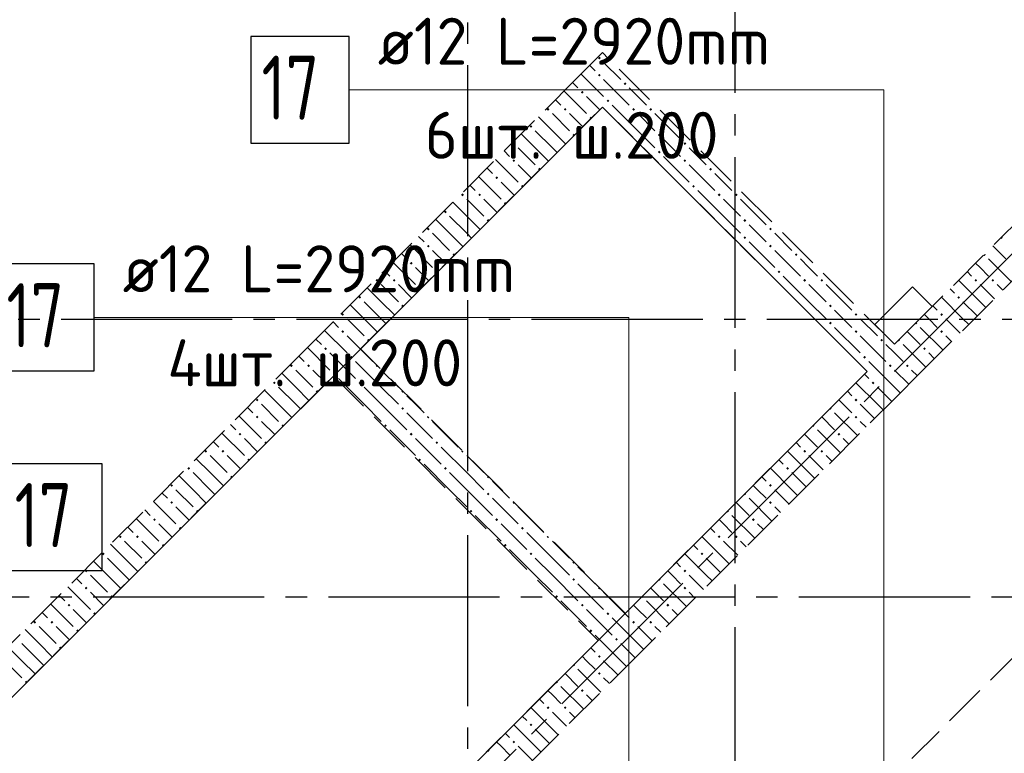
# Model space of a CAD drawing. Header units: millimetres. Extents: x 0 to 43617, y 0 to 59400.
# Tile 16 of 41: x 19730 to 24334, y 23800 to 27233. Entities that reach past the tile are written whole.
import ezdxf

# ---------------------------------------------------------------- set-up
doc = ezdxf.new("R2010")
doc.units = ezdxf.units.MM
doc.linetypes.add('______2', pattern=[270, 200, -70])
doc.linetypes.add('______5', pattern=[1100, 800, -100, 100, -100])
for name, color, linetype, lineweight in [('ДОП Верх по Х', 7, 'Continuous', 25), ('Оси', 40, '______5', 18), ('Позиционная метка номер позиции', 7, 'Continuous', 13), ('Примечания', 7, 'Continuous', 25)]:
    doc.layers.add(name, color=color, linetype=linetype, lineweight=lineweight)
doc.layers.add('ЖБ Перекрытие верхний уровень', color=7, linetype='Continuous', lineweight=25, true_color=0xe0e0ff)
doc.layers.add('ЖБ Стена верхний уровень', color=7, linetype='Continuous', lineweight=25, true_color=0x006e00)
doc.styles.add('ISOCPEUR', font='txt')

msp = doc.modelspace()

# ---------------------------------------------------------------- hatches: boundary and pattern name
at = {"layer": 'ЖБ Стена верхний уровень', "linetype": 'Continuous', "lineweight": 18, "transparency": 33554687}
for points in [[(22434.5, 27053.1), (22440.9, 27059.6), (22447.4, 27053.1), (22440.9, 27046.6)], [(22434.5, 26973.1), (22440.9, 26979.6), (22447.4, 26973.1), (22440.9, 26966.6)], [(22554.4, 26933.1), (22560.9, 26939.6), (22567.4, 26933.1), (22560.9, 26926.6)], [(22354.4, 26893.1), (22360.9, 26899.6), (22367.4, 26893.1), (22360.9, 26886.6)], [(22474.5, 26853.1), (22481, 26859.6), (22487.5, 26853.1), (22481, 26846.6)], [(22194.5, 26813.1), (22201, 26819.6), (22207.5, 26813.1), (22201, 26806.6)], [(22274.5, 26813.1), (22281, 26819.6), (22287.5, 26813.1), (22281, 26806.6)], [(22594.5, 26813.1), (22601, 26819.6), (22607.5, 26813.1), (22601, 26806.6)], [(22674.5, 26813.1), (22681, 26819.6), (22687.5, 26813.1), (22681, 26806.6)], [(22394.5, 26773.1), (22401, 26779.6), (22406.2, 26774.3), (22399.7, 26767.8)], [(22114.5, 26733.1), (22121, 26739.6), (22127.4, 26733.1), (22121, 26726.6)], [(22034.5, 26653.1), (22040.9, 26659.6), (22047.4, 26653.1), (22040.9, 26646.6)], [(22314.5, 26693.1), (22321, 26699.6), (22326.2, 26694.3), (22319.7, 26687.8)], [(22714.5, 26693.1), (22721, 26699.6), (22727.4, 26693.1), (22721, 26686.6)], [(22834.5, 26653.1), (22840.9, 26659.6), (22847.4, 26653.1), (22840.9, 26646.6)], [(22714.5, 26613.1), (22721, 26619.6), (22727.4, 26613.1), (22721, 26606.6)], [(22034.5, 26573.1), (22040.9, 26579.6), (22047.4, 26573.1), (22040.9, 26566.6)], [(22834.5, 26573.1), (22840.9, 26579.6), (22847.4, 26573.1), (22840.9, 26566.6)], [(22154.4, 26533.1), (22160.9, 26539.6), (22166.2, 26534.4), (22159.7, 26527.8)], [(22954.4, 26533.1), (22960.9, 26539.6), (22967.4, 26533.1), (22960.9, 26526.6)], [(21954.4, 26493.1), (21960.9, 26499.6), (21967.4, 26493.1), (21960.9, 26486.6)], [(22074.5, 26453.1), (22081, 26459.6), (22086.2, 26454.3), (22079.7, 26447.9)], [(22874.5, 26453.1), (22881, 26459.6), (22887.5, 26453.1), (22881, 26446.6)], [(21794.5, 26413.1), (21801, 26419.6), (21807.5, 26413.1), (21801, 26406.6)], [(21874.5, 26413.1), (21881, 26419.6), (21887.5, 26413.1), (21881, 26406.6)], [(22994.5, 26413.1), (23001, 26419.6), (23007.5, 26413.1), (23001, 26406.6)], [(23074.5, 26413.1), (23081, 26419.6), (23087.5, 26413.1), (23081, 26406.6)], [(21714.5, 26333.1), (21721, 26339.6), (21727.4, 26333.1), (21721, 26326.6)], [(21994.5, 26373.1), (22001, 26379.6), (22006.2, 26374.3), (21999.7, 26367.8)], [(21914.5, 26293.1), (21921, 26299.6), (21926.2, 26294.3), (21919.7, 26287.8)], [(23114.5, 26293.1), (23121, 26299.6), (23127.4, 26293.1), (23121, 26286.6)], [(21634.5, 26253.1), (21640.9, 26259.6), (21647.4, 26253.1), (21640.9, 26246.6)], [(23234.5, 26253.1), (23240.9, 26259.6), (23247.4, 26253.1), (23240.9, 26246.6)], [(23114.5, 26213.1), (23121, 26219.6), (23127.4, 26213.1), (23121, 26206.6)], [(24323.7, 26216.9), (24327.4, 26213.1), (24321, 26206.6), (24317.2, 26210.4)], [(21634.5, 26173.1), (21640.9, 26179.6), (21647.4, 26173.1), (21640.9, 26166.6)], [(23234.5, 26173.1), (23240.9, 26179.6), (23247.4, 26173.1), (23240.9, 26166.6)], [(21754.4, 26133.1), (21760.9, 26139.6), (21766.2, 26134.4), (21759.7, 26127.8)], [(23354.4, 26133.1), (23360.9, 26139.6), (23367.4, 26133.1), (23360.9, 26126.6)], [(24243.7, 26136.9), (24247.4, 26133.1), (24240.9, 26126.6), (24237.2, 26130.4)], [(21554.4, 26093.1), (21560.9, 26099.6), (21567.4, 26093.1), (21560.9, 26086.6)], [(21674.5, 26053.1), (21681, 26059.6), (21686.2, 26054.3), (21679.7, 26047.9)], [(23274.5, 26053.1), (23281, 26059.6), (23287.5, 26053.1), (23281, 26046.6)], [(21394.5, 26013.1), (21401, 26019.6), (21407.5, 26013.1), (21401, 26006.6)], [(21474.5, 26013.1), (21481, 26019.6), (21487.5, 26013.1), (21481, 26006.6)], [(23394.5, 26013.1), (23401, 26019.6), (23407.5, 26013.1), (23401, 26006.6)], [(23474.5, 26013.1), (23481, 26019.6), (23487.5, 26013.1), (23481, 26006.6)], [(24194.5, 26013.1), (24201, 26019.6), (24207.5, 26013.1), (24201, 26006.6)], [(24274.5, 26013.1), (24281, 26019.6), (24287.5, 26013.1), (24281, 26006.6)], [(21594.5, 25973.1), (21601, 25979.6), (21606.2, 25974.3), (21599.7, 25967.8)], [(21314.5, 25933.1), (21321, 25939.6), (21327.4, 25933.1), (21321, 25926.6)], [(24114.5, 25933.1), (24121, 25939.6), (24127.4, 25933.1), (24121, 25926.6)], [(21514.5, 25893.1), (21521, 25899.6), (21526.2, 25894.3), (21519.7, 25887.9)], [(23514.5, 25893.1), (23521, 25899.6), (23527.4, 25893.1), (23521, 25886.6)], [(21234.5, 25853.1), (21240.9, 25859.6), (21247.4, 25853.1), (21240.9, 25846.6)], [(23634.5, 25853.1), (23640.9, 25859.6), (23647.4, 25853.1), (23640.9, 25846.6)], [(24034.5, 25853.1), (24040.9, 25859.6), (24047.4, 25853.1), (24040.9, 25846.6)], [(23514.5, 25813.1), (23521, 25819.6), (23527.4, 25813.1), (23521, 25806.6)], [(23923.7, 25816.9), (23927.4, 25813.1), (23921, 25806.6), (23917.2, 25810.4)], [(21234.5, 25773.1), (21239, 25777.7), (21245.5, 25771.2), (21240.9, 25766.6)], [(21239, 25777.7), (21240.9, 25779.6), (21247.4, 25773.1), (21245.5, 25771.2)], [(21354.4, 25733.1), (21360.9, 25739.6), (21366.2, 25734.4), (21359.7, 25727.9)], [(23634.5, 25773.1), (23640.9, 25779.6), (23647.4, 25773.1), (23640.9, 25766.6)], [(23754.4, 25733.1), (23760.9, 25739.6), (23767.4, 25733.1), (23760.9, 25726.6)], [(23843.7, 25736.9), (23847.4, 25733.1), (23840.9, 25726.6), (23837.2, 25730.4)], [(24034.5, 25773.1), (24040.9, 25779.6), (24047.4, 25773.1), (24040.9, 25766.6)], [(21154.4, 25693.1), (21160.9, 25699.6), (21167.4, 25693.1), (21160.9, 25686.6)], [(23954.4, 25693.1), (23960.9, 25699.6), (23967.4, 25693.1), (23960.9, 25686.6)], [(21274.5, 25653.1), (21281, 25659.6), (21287.5, 25653.1), (21281, 25646.6)], [(23674.5, 25653.1), (23681, 25659.6), (23687.5, 25653.1), (23681, 25646.6)], [(20994.5, 25613.1), (21001, 25619.6), (21007.5, 25613.1), (21001, 25606.6)], [(21074.5, 25613.1), (21081, 25619.6), (21087.5, 25613.1), (21081, 25606.6)], [(21394.5, 25613.1), (21399, 25617.7), (21405.5, 25611.2), (21401, 25606.6)], [(23794.5, 25613.1), (23801, 25619.6), (23807.5, 25613.1), (23801, 25606.6)], [(23874.5, 25613.1), (23881, 25619.6), (23887.5, 25613.1), (23881, 25606.6)], [(21194.5, 25573.1), (21201, 25579.6), (21207.5, 25573.1), (21201, 25566.6)], [(20914.5, 25533.1), (20921, 25539.6), (20927.4, 25533.1), (20921, 25526.6)], [(21314.5, 25533.1), (21321, 25539.6), (21327.4, 25533.1), (21321, 25526.6)], [(23714.5, 25533.1), (23721, 25539.6), (23727.4, 25533.1), (23721, 25526.6)], [(20834.5, 25453.1), (20840.9, 25459.6), (20847.4, 25453.1), (20840.9, 25446.6)], [(21114.5, 25493.1), (21121, 25499.6), (21126.2, 25494.3), (21119.7, 25487.9)], [(21514.5, 25493.1), (21519, 25497.7), (21525.5, 25491.2), (21521, 25486.6)], [(23634.5, 25453.1), (23640.9, 25459.6), (23647.4, 25453.1), (23640.9, 25446.6)], [(21514.5, 25413.1), (21521, 25419.6), (21527.4, 25413.1), (21521, 25406.6)], [(23523.7, 25416.9), (23527.4, 25413.1), (23521, 25406.6), (23517.2, 25410.4)], [(20834.5, 25373.1), (20840.9, 25379.6), (20847.4, 25373.1), (20840.9, 25366.6)], [(21634.5, 25373.1), (21639, 25377.7), (21645.5, 25371.2), (21640.9, 25366.6)], [(23634.5, 25373.1), (23640.9, 25379.6), (23647.4, 25373.1), (23640.9, 25366.6)], [(20954.4, 25333.1), (20960.9, 25339.6), (20966.2, 25334.4), (20959.7, 25327.9)], [(21434.5, 25333.1), (21440.9, 25339.6), (21447.4, 25333.1), (21440.9, 25326.6)], [(23443.7, 25336.9), (23447.4, 25333.1), (23440.9, 25326.6), (23437.2, 25330.4)], [(20754.4, 25293.1), (20760.9, 25299.6), (20767.4, 25293.1), (20760.9, 25286.6)], [(21554.4, 25293.1), (21560.9, 25299.6), (21567.4, 25293.1), (21560.9, 25286.6)], [(23554.4, 25293.1), (23560.9, 25299.6), (23567.4, 25293.1), (23560.9, 25286.6)], [(20874.5, 25253.1), (20881, 25259.6), (20886.2, 25254.3), (20879.7, 25247.9)], [(21674.5, 25253.1), (21681, 25259.6), (21687.5, 25253.1), (21681, 25246.6)], [(20594.5, 25213.1), (20601, 25219.6), (20607.5, 25213.1), (20601, 25206.6)], [(20674.5, 25213.1), (20681, 25219.6), (20687.5, 25213.1), (20681, 25206.6)], [(21794.5, 25213.1), (21799, 25217.7), (21805.5, 25211.2), (21801, 25206.6)], [(23394.5, 25213.1), (23401, 25219.6), (23407.5, 25213.1), (23401, 25206.6)], [(23474.5, 25213.1), (23481, 25219.6), (23487.5, 25213.1), (23481, 25206.6)], [(20514.5, 25133.1), (20521, 25139.6), (20527.4, 25133.1), (20521, 25126.6)], [(20794.5, 25173.1), (20801, 25179.6), (20806.2, 25174.4), (20799.7, 25167.8)], [(21594.5, 25173.1), (21601, 25179.6), (21607.5, 25173.1), (21601, 25166.6)], [(21714.5, 25133.1), (21721, 25139.6), (21727.4, 25133.1), (21721, 25126.6)], [(23314.5, 25133.1), (23321, 25139.6), (23327.4, 25133.1), (23321, 25126.6)], [(20714.5, 25093.1), (20721, 25099.6), (20726.2, 25094.3), (20719.7, 25087.9)], [(21914.5, 25093.1), (21919, 25097.7), (21925.5, 25091.2), (21921, 25086.6)], [(20434.5, 25053.1), (20440.9, 25059.6), (20447.4, 25053.1), (20440.9, 25046.6)], [(23234.5, 25053.1), (23240.9, 25059.6), (23247.4, 25053.1), (23240.9, 25046.6)], [(21914.5, 25013.1), (21921, 25019.6), (21927.4, 25013.1), (21921, 25006.6)], [(23123.7, 25016.9), (23127.4, 25013.1), (23121, 25006.6), (23117.2, 25010.4)], [(20434.5, 24973.1), (20440.9, 24979.6), (20447.4, 24973.1), (20440.9, 24966.6)], [(22034.5, 24973.1), (22039, 24977.7), (22045.5, 24971.2), (22040.9, 24966.6)], [(23234.5, 24973.1), (23240.9, 24979.6), (23247.4, 24973.1), (23240.9, 24966.6)], [(20554.4, 24933.1), (20560.9, 24939.6), (20566.2, 24934.4), (20559.7, 24927.9)], [(21834.5, 24933.1), (21840.9, 24939.6), (21847.4, 24933.1), (21840.9, 24926.6)], [(23043.7, 24936.9), (23047.4, 24933.1), (23040.9, 24926.6), (23037.2, 24930.4)], [(20354.4, 24893.1), (20360.9, 24899.6), (20367.4, 24893.1), (20360.9, 24886.6)], [(21954.4, 24893.1), (21960.9, 24899.6), (21967.4, 24893.1), (21960.9, 24886.6)], [(23154.4, 24893.1), (23160.9, 24899.6), (23167.4, 24893.1), (23160.9, 24886.6)], [(20194.5, 24813.1), (20201, 24819.6), (20207.5, 24813.1), (20201, 24806.6)], [(20274.5, 24813.1), (20281, 24819.6), (20287.5, 24813.1), (20281, 24806.6)], [(20474.5, 24853.1), (20481, 24859.6), (20486.2, 24854.3), (20479.7, 24847.9)], [(22074.5, 24853.1), (22081, 24859.6), (22087.5, 24853.1), (22081, 24846.6)], [(22194.5, 24813.1), (22199, 24817.7), (22205.5, 24811.2), (22201, 24806.6)], [(22994.5, 24813.1), (23001, 24819.6), (23007.5, 24813.1), (23001, 24806.6)], [(23074.5, 24813.1), (23081, 24819.6), (23087.5, 24813.1), (23081, 24806.6)], [(20394.5, 24773.1), (20401, 24779.6), (20406.2, 24774.4), (20399.7, 24767.8)], [(21994.5, 24773.1), (22001, 24779.6), (22007.5, 24773.1), (22001, 24766.6)], [(20114.5, 24733.1), (20121, 24739.6), (20127.4, 24733.1), (20121, 24726.6)], [(22114.5, 24733.1), (22121, 24739.6), (22127.4, 24733.1), (22121, 24726.6)], [(22914.5, 24733.1), (22921, 24739.6), (22927.4, 24733.1), (22921, 24726.6)], [(20314.5, 24693.1), (20321, 24699.6), (20326.2, 24694.3), (20319.7, 24687.9)], [(22314.5, 24693.1), (22319, 24697.7), (22325.5, 24691.2), (22321, 24686.6)], [(20034.5, 24653.1), (20040.9, 24659.6), (20047.4, 24653.1), (20040.9, 24646.6)], [(22834.5, 24653.1), (22840.9, 24659.6), (22847.4, 24653.1), (22840.9, 24646.6)], [(22314.5, 24613.1), (22321, 24619.6), (22327.4, 24613.1), (22321, 24606.6)], [(22723.7, 24616.9), (22727.4, 24613.1), (22721, 24606.6), (22717.2, 24610.4)], [(20034.5, 24573.1), (20040.9, 24579.6), (20047.4, 24573.1), (20040.9, 24566.6)], [(20154.4, 24533.1), (20160.9, 24539.6), (20166.2, 24534.4), (20159.7, 24527.9)], [(22234.5, 24533.1), (22240.9, 24539.6), (22247.4, 24533.1), (22240.9, 24526.6)], [(22434.5, 24573.1), (22439, 24577.7), (22445.5, 24571.2), (22440.9, 24566.6)], [(22834.5, 24573.1), (22840.9, 24579.6), (22847.4, 24573.1), (22840.9, 24566.6)], [(19954.4, 24493.1), (19960.9, 24499.6), (19967.4, 24493.1), (19960.9, 24486.6)], [(22354.4, 24493.1), (22360.9, 24499.6), (22367.4, 24493.1), (22360.9, 24486.6)], [(22643.7, 24536.9), (22647.4, 24533.1), (22640.9, 24526.6), (22637.2, 24530.4)], [(22754.4, 24493.1), (22760.9, 24499.6), (22767.4, 24493.1), (22760.9, 24486.6)], [(20074.5, 24453.1), (20081, 24459.6), (20086.2, 24454.3), (20079.7, 24447.9)], [(22474.5, 24453.1), (22481, 24459.6), (22487.5, 24453.1), (22481, 24446.6)], [(19794.5, 24413.1), (19801, 24419.6), (19807.5, 24413.1), (19801, 24406.6)], [(19874.5, 24413.1), (19881, 24419.6), (19887.5, 24413.1), (19881, 24406.6)], [(22594.5, 24413.1), (22601, 24419.6), (22607.5, 24413.1), (22601, 24406.6)], [(22674.5, 24413.1), (22681, 24419.6), (22687.5, 24413.1), (22681, 24406.6)], [(19994.5, 24373.1), (20001, 24379.6), (20006.2, 24374.4), (19999.7, 24367.8)], [(22394.5, 24373.1), (22401, 24379.6), (22407.5, 24373.1), (22401, 24366.6)], [(22514.5, 24333.1), (22521, 24339.6), (22527.4, 24333.1), (22521, 24326.6)], [(19914.5, 24293.1), (19921, 24299.6), (19926.2, 24294.3), (19919.7, 24287.9)], [(22323.7, 24216.9), (22327.4, 24213.1), (22321, 24206.6), (22317.2, 24210.4)], [(22434.5, 24253.1), (22440.9, 24259.6), (22447.4, 24253.1), (22440.9, 24246.6)], [(22434.5, 24173.1), (22440.9, 24179.6), (22447.4, 24173.1), (22440.9, 24166.6)], [(19754.4, 24133.1), (19760.9, 24139.6), (19766.2, 24134.4), (19759.7, 24127.9)], [(22243.7, 24136.9), (22247.4, 24133.1), (22240.9, 24126.6), (22237.2, 24130.4)], [(22354.4, 24093.1), (22360.9, 24099.6), (22367.4, 24093.1), (22360.9, 24086.6)], [(22194.5, 24013.1), (22201, 24019.6), (22207.5, 24013.1), (22201, 24006.6)], [(22274.5, 24013.1), (22281, 24019.6), (22287.5, 24013.1), (22281, 24006.6)], [(22114.5, 23933.1), (22121, 23939.6), (22127.4, 23933.1), (22121, 23926.6)], [(22034.5, 23853.1), (22040.9, 23859.6), (22047.4, 23853.1), (22040.9, 23846.6)], [(21923.7, 23816.9), (21927.4, 23813.1), (21921, 23806.6), (21917.2, 23810.4)]]:
    msp.add_hatch(color=7, dxfattribs=at).paths.add_polyline_path(points, flags=16)

# ---------------------------------------------------------------- linework, layer by layer
at = {"layer": 'ДОП Верх по Х', "color": 7, "linetype": 'Continuous', "lineweight": 13, "transparency": 33554687}
for p, q in [((21384.8, 26904.5), (23470.8, 26904.5)), ((20192.1, 25839.8), (22278.1, 25839.8))]:
    msp.add_line(p, q, dxfattribs=at)
at = {"layer": 'ДОП Верх по Х', "color": 7, "linetype": 'Continuous', "lineweight": 25, "transparency": 33554687}
for points in [[(20810.8, 26654.5), (21270.8, 26654.5), (21270.8, 27154.5), (20810.8, 27154.5), (20810.8, 26654.5)], [(19618.1, 25589.8), (20078.1, 25589.8), (20078.1, 26089.8), (19618.1, 26089.8), (19618.1, 25589.8)], [(19656.4, 24654.5), (20116.4, 24654.5), (20116.4, 25154.5), (19656.4, 25154.5), (19656.4, 24654.5)]]:
    msp.add_lwpolyline(points, dxfattribs=at)
at = {"layer": 'ЖБ Перекрытие верхний уровень', "color": 7, "linetype": 'Continuous', "lineweight": 18, "transparency": 33554687}
for p, q in [((22455.7, 26823.8), (19316.1, 23684.2)), ((23693.1, 25586.4), (22455.7, 26823.8)), ((23905.2, 25982.3), (23728.5, 25805.6)), ((23997.2, 25890.4), (23905.2, 25982.3)), ((23820.4, 25713.6), (23997.2, 25890.4)), ((23728.5, 25805.6), (23820.4, 25713.6)), ((20553.6, 22446.8), (23693.1, 25586.4))]:
    msp.add_line(p, q, dxfattribs=at)
at = {"layer": 'ЖБ Стена верхний уровень', "color": 251, "linetype": '______2', "lineweight": 13, "true_color": 0x656565, "transparency": 33554687}
for p, q in [((27483.2, 29376.4), (23820.4, 25713.6)), ((22455.7, 27078.4), (22328.4, 26951.1)), ((23820.4, 25713.6), (22455.7, 27078.4)), ((22328.4, 26951.1), (21197, 25819.7)), ((21324.3, 25692.4), (22455.7, 26823.8)), ((22455.7, 26823.8), (23693.1, 25586.4)), ((23947.7, 25586.4), (25163.9, 26802.6)), ((21197, 25819.7), (21069.8, 25692.4)), ((21069.8, 25692.4), (19188.9, 23811.5)), ((22561.7, 24455), (21324.3, 25692.4)), ((19316.1, 23684.2), (21197, 25565.1)), ((21197, 25565.1), (22434.5, 24327.7)), ((23693.1, 25586.4), (22561.7, 24455)), ((23820.4, 25459.1), (23947.7, 25586.4)), ((22561.7, 24200.4), (23820.4, 25459.1)), ((22434.5, 24327.7), (20553.6, 22446.8)), ((21918.3, 23557), (22561.7, 24200.4))]:
    msp.add_line(p, q, dxfattribs=at)
at = {"layer": 'ЖБ Стена верхний уровень', "color": 9, "linetype": 'Continuous', "lineweight": 18, "true_color": 0xc7c7c7, "transparency": 33554687}
for p, q in [((22460.9, 27033.1), (22540.9, 26953.1)), ((22421, 26993.1), (22395.7, 27018.4)), ((22315.7, 26938.4), (22340.9, 26913.1)), ((22355.7, 26978.4), (22460.9, 26873.1)), ((22460.9, 26953.1), (22581, 26833.1)), ((22275.7, 26898.4), (22381, 26793.1)), ((22621, 26873.1), (22581, 26913.1)), ((22260.9, 26833.1), (22235.7, 26858.4)), ((22381, 26873.1), (22443, 26811.1)), ((22660.9, 26833.1), (22621, 26873.1)), ((22621, 26713.1), (22501, 26833.1)), ((22221, 26713.1), (22155.7, 26778.4)), ((22221, 26793.1), (22301, 26713.1)), ((22301, 26793.1), (22363, 26731.1)), ((22621, 26793.1), (22701, 26713.1)), ((22701, 26793.1), (22821, 26673.1)), ((22140.9, 26713.1), (22221, 26633.1)), ((22221, 26713.1), (22283, 26651.1)), ((22621, 26713.1), (22701, 26633.1)), ((22140.9, 26633.1), (22075.7, 26698.4)), ((22781, 26633.1), (22740.9, 26673.1)), ((22021, 26593.1), (21995.7, 26618.4)), ((22060.9, 26633.1), (22140.9, 26553.1)), ((22140.9, 26633.1), (22203, 26571.1)), ((22221, 26633.1), (22243, 26611.1)), ((22821, 26593.1), (22781, 26633.1)), ((22860.9, 26633.1), (22940.9, 26553.1)), ((21955.7, 26578.4), (22060.9, 26473.1)), ((22740.9, 26593.1), (22860.9, 26473.1)), ((21915.7, 26538.4), (21940.9, 26513.1)), ((22060.9, 26553.1), (22123, 26491.1)), ((22860.9, 26553.1), (22981, 26433.1)), ((21875.7, 26498.4), (21981, 26393.1)), ((21981, 26473.1), (22043, 26411.1)), ((23021, 26473.1), (22981, 26513.1)), ((23060.9, 26433.1), (23021, 26473.1)), ((21860.9, 26433.1), (21835.7, 26458.4)), ((23021, 26313.1), (22901, 26433.1)), ((21821, 26393.1), (21901, 26313.1)), ((21901, 26393.1), (21963, 26331.1)), ((23021, 26393.1), (23101, 26313.1)), ((23101, 26393.1), (23221, 26273.1)), ((21821, 26313.1), (21755.7, 26378.4)), ((21740.9, 26233.1), (21675.7, 26298.4)), ((21740.9, 26313.1), (21821, 26233.1)), ((21821, 26313.1), (21883, 26251.1)), ((23021, 26313.1), (23101, 26233.1)), ((23181, 26233.1), (23140.9, 26273.1)), ((21621, 26193.1), (21595.7, 26218.4)), ((21660.9, 26233.1), (21740.9, 26153.1)), ((21740.9, 26233.1), (21803, 26171.1)), ((21821, 26233.1), (21843, 26211.1)), ((23221, 26193.1), (23181, 26233.1)), ((23260.9, 26233.1), (23340.9, 26153.1)), ((21555.7, 26178.4), (21660.9, 26073.1)), ((21660.9, 26153.1), (21723, 26091.1)), ((23140.9, 26193.1), (23260.9, 26073.1)), ((23260.9, 26153.1), (23381, 26033.1)), ((24280.4, 26173.7), (24340.9, 26113.1)), ((21515.7, 26138.4), (21540.9, 26113.1)), ((23421, 26073.1), (23381, 26113.1)), ((24260.9, 26113.1), (24367.7, 26006.4)), ((21460.9, 26033.1), (21435.7, 26058.4)), ((21475.7, 26098.4), (21581, 25993.1)), ((21581, 26073.1), (21643, 26011.1)), ((23460.9, 26033.1), (23421, 26073.1)), ((24221, 26073.1), (24200.4, 26093.7)), ((24260.9, 26033.1), (24221, 26073.1)), ((23421, 25913.1), (23301, 26033.1)), ((24221, 25913.1), (24120.4, 26013.7)), ((24160.4, 26053.7), (24181, 26033.1)), ((21421, 25913.1), (21355.7, 25978.4)), ((21421, 25993.1), (21501, 25913.1)), ((21501, 25993.1), (21563, 25931.1)), ((23421, 25993.1), (23501, 25913.1)), ((23501, 25993.1), (23621, 25873.1)), ((24080.4, 25973.7), (24101, 25953.1)), ((24221, 25993.1), (24287.7, 25926.4)), ((24301, 25993.1), (24327.7, 25966.4)), ((24140.9, 25833.1), (24040.4, 25933.7)), ((21340.9, 25833.1), (21275.7, 25898.4)), ((21340.9, 25913.1), (21421, 25833.1)), ((21421, 25913.1), (21483, 25851.1)), ((23421, 25913.1), (23501, 25833.1)), ((24000.4, 25893.7), (24021, 25873.1)), ((24140.9, 25913.1), (24207.7, 25846.4)), ((24221, 25913.1), (24247.7, 25886.4)), ((21260.9, 25833.1), (21340.9, 25753.1)), ((21340.9, 25833.1), (21403, 25771.1)), ((21421, 25833.1), (21443, 25811.1)), ((23581, 25833.1), (23540.9, 25873.1)), ((23621, 25793.1), (23581, 25833.1)), ((23660.9, 25833.1), (23740.9, 25753.1)), ((23981, 25833.1), (23960.4, 25853.7)), ((24021, 25793.1), (23981, 25833.1)), ((24060.9, 25833.1), (24127.7, 25766.4)), ((24140.9, 25833.1), (24167.7, 25806.4)), ((21221, 25793.1), (21195.7, 25818.4)), ((23540.9, 25793.1), (23660.9, 25673.1)), ((23940.9, 25793.1), (24047.7, 25686.4)), ((21115.7, 25738.4), (21140.9, 25713.1)), ((21155.7, 25778.4), (21260.9, 25673.1)), ((21260.9, 25753.1), (21381, 25633.1)), ((23660.9, 25753.1), (23781, 25633.1)), ((23880.4, 25773.7), (23940.9, 25713.1)), ((24060.9, 25753.1), (24087.7, 25726.4)), ((21075.7, 25698.4), (21181, 25593.1)), ((23821, 25673.1), (23781, 25713.1)), ((23860.9, 25713.1), (23967.7, 25606.4)), ((21060.9, 25633.1), (21035.7, 25658.4)), ((21181, 25673.1), (21301, 25553.1)), ((23860.9, 25633.1), (23821, 25673.1)), ((23981, 25673.1), (24007.7, 25646.4)), ((21421, 25513.1), (21301, 25633.1)), ((23821, 25513.1), (23701, 25633.1)), ((21021, 25513.1), (20955.7, 25578.4)), ((21021, 25593.1), (21101, 25513.1)), ((21101, 25593.1), (21163, 25531.1)), ((21340.9, 25433.1), (21221, 25553.1)), ((21421, 25593.1), (21501, 25513.1)), ((23680.4, 25573.7), (23701, 25553.1)), ((23821, 25593.1), (23887.7, 25526.4)), ((23901, 25593.1), (23927.7, 25566.4)), ((20940.9, 25513.1), (21021, 25433.1)), ((21021, 25513.1), (21083, 25451.1)), ((21340.9, 25513.1), (21421, 25433.1)), ((21421, 25513.1), (21501, 25433.1)), ((23740.9, 25433.1), (23640.4, 25533.7)), ((23740.9, 25513.1), (23807.7, 25446.4)), ((23821, 25513.1), (23847.7, 25486.4)), ((20940.9, 25433.1), (20875.7, 25498.4)), ((21581, 25433.1), (21540.9, 25473.1)), ((23600.4, 25493.7), (23621, 25473.1)), ((20821, 25393.1), (20795.7, 25418.4)), ((20860.9, 25433.1), (20940.9, 25353.1)), ((20940.9, 25433.1), (21003, 25371.1)), ((21021, 25433.1), (21043, 25411.1)), ((21340.9, 25433.1), (21421, 25353.1)), ((21421, 25433.1), (21540.9, 25313.1)), ((21621, 25393.1), (21581, 25433.1)), ((23581, 25433.1), (23560.4, 25453.7)), ((23621, 25393.1), (23581, 25433.1)), ((23660.9, 25433.1), (23727.7, 25366.4)), ((23740.9, 25433.1), (23767.7, 25406.4)), ((20755.7, 25378.4), (20860.9, 25273.1)), ((21540.9, 25393.1), (21660.9, 25273.1)), ((23480.4, 25373.7), (23540.9, 25313.1)), ((23540.9, 25393.1), (23647.7, 25286.4)), ((20715.7, 25338.4), (20740.9, 25313.1)), ((20860.9, 25353.1), (20923, 25291.1)), ((21660.9, 25353.1), (21781, 25233.1)), ((23660.9, 25353.1), (23687.7, 25326.4)), ((20675.7, 25298.4), (20781, 25193.1)), ((21460.9, 25313.1), (21581, 25193.1)), ((23421, 25273.1), (23400.4, 25293.7)), ((23460.9, 25313.1), (23567.7, 25206.4)), ((20660.9, 25233.1), (20635.7, 25258.4)), ((20781, 25273.1), (20843, 25211.1)), ((21581, 25273.1), (21701, 25153.1)), ((21821, 25113.1), (21701, 25233.1)), ((23360.4, 25253.7), (23381, 25233.1)), ((23460.9, 25233.1), (23421, 25273.1)), ((23581, 25273.1), (23607.7, 25246.4)), ((20621, 25193.1), (20701, 25113.1)), ((20701, 25193.1), (20763, 25131.1)), ((21821, 25193.1), (21901, 25113.1)), ((23421, 25113.1), (23320.4, 25213.7)), ((23421, 25193.1), (23487.7, 25126.4)), ((23501, 25193.1), (23527.7, 25166.4)), ((20621, 25113.1), (20555.7, 25178.4)), ((21740.9, 25033.1), (21621, 25153.1)), ((23280.4, 25173.7), (23301, 25153.1)), ((20540.9, 25033.1), (20475.7, 25098.4)), ((20540.9, 25113.1), (20621, 25033.1)), ((20621, 25113.1), (20683, 25051.1)), ((21740.9, 25113.1), (21821, 25033.1)), ((21821, 25113.1), (21901, 25033.1)), ((23200.4, 25093.7), (23221, 25073.1)), ((23340.9, 25033.1), (23240.4, 25133.7)), ((23340.9, 25113.1), (23407.7, 25046.4)), ((23421, 25113.1), (23447.7, 25086.4)), ((21981, 25033.1), (21940.9, 25073.1)), ((23181, 25033.1), (23160.4, 25053.7)), ((20421, 24993.1), (20395.7, 25018.4)), ((20460.9, 25033.1), (20540.9, 24953.1)), ((20540.9, 25033.1), (20603, 24971.1)), ((20621, 25033.1), (20643, 25011.1)), ((21740.9, 25033.1), (21821, 24953.1)), ((21821, 25033.1), (21940.9, 24913.1)), ((22021, 24993.1), (21981, 25033.1)), ((23221, 24993.1), (23181, 25033.1)), ((23260.9, 25033.1), (23327.7, 24966.4)), ((23340.9, 25033.1), (23367.7, 25006.4)), ((20355.7, 24978.4), (20460.9, 24873.1)), ((21940.9, 24993.1), (22060.9, 24873.1)), ((23080.4, 24973.7), (23140.9, 24913.1)), ((23140.9, 24993.1), (23247.7, 24886.4)), ((20315.7, 24938.4), (20340.9, 24913.1)), ((20460.9, 24953.1), (20523, 24891.1)), ((21860.9, 24913.1), (21981, 24793.1)), ((22060.9, 24953.1), (22181, 24833.1)), ((23060.9, 24913.1), (23167.7, 24806.4)), ((23260.9, 24953.1), (23287.7, 24926.4)), ((20275.7, 24898.4), (20381, 24793.1)), ((20381, 24873.1), (20443, 24811.1)), ((21981, 24873.1), (22101, 24753.1)), ((23021, 24873.1), (23000.4, 24893.7)), ((23060.9, 24833.1), (23021, 24873.1)), ((23181, 24873.1), (23207.7, 24846.4)), ((20260.9, 24833.1), (20235.7, 24858.4)), ((22221, 24713.1), (22101, 24833.1)), ((22960.4, 24853.7), (22981, 24833.1)), ((20221, 24713.1), (20155.7, 24778.4)), ((20221, 24793.1), (20301, 24713.1)), ((20301, 24793.1), (20363, 24731.1)), ((22221, 24793.1), (22301, 24713.1)), ((22880.4, 24773.7), (22901, 24753.1)), ((23021, 24713.1), (22920.4, 24813.7)), ((23021, 24793.1), (23087.7, 24726.4)), ((23101, 24793.1), (23127.7, 24766.4)), ((22140.9, 24633.1), (22021, 24753.1)), ((22940.9, 24633.1), (22840.4, 24733.7)), ((20140.9, 24633.1), (20075.7, 24698.4)), ((20140.9, 24713.1), (20221, 24633.1)), ((20221, 24713.1), (20283, 24651.1)), ((22140.9, 24713.1), (22221, 24633.1)), ((22221, 24713.1), (22301, 24633.1)), ((22800.4, 24693.7), (22821, 24673.1)), ((22940.9, 24713.1), (23007.7, 24646.4)), ((23021, 24713.1), (23047.7, 24686.4)), ((20060.9, 24633.1), (20140.9, 24553.1)), ((20140.9, 24633.1), (20203, 24571.1)), ((20221, 24633.1), (20243, 24611.1)), ((22140.9, 24633.1), (22221, 24553.1)), ((22221, 24633.1), (22340.9, 24513.1)), ((22381, 24633.1), (22340.9, 24673.1)), ((22421, 24593.1), (22381, 24633.1)), ((22781, 24633.1), (22760.4, 24653.7)), ((22821, 24593.1), (22781, 24633.1)), ((22860.9, 24633.1), (22927.7, 24566.4)), ((22940.9, 24633.1), (22967.7, 24606.4)), ((20021, 24593.1), (19995.7, 24618.4)), ((22340.9, 24593.1), (22460.9, 24473.1)), ((22740.9, 24593.1), (22847.7, 24486.4)), ((19955.7, 24578.4), (20060.9, 24473.1)), ((20060.9, 24553.1), (20123, 24491.1)), ((22460.9, 24553.1), (22560.4, 24453.7)), ((22680.4, 24573.7), (22740.9, 24513.1)), ((22860.9, 24553.1), (22887.7, 24526.4)), ((19875.7, 24498.4), (19981, 24393.1)), ((19915.7, 24538.4), (19940.9, 24513.1)), ((22260.9, 24513.1), (22381, 24393.1)), ((22621, 24473.1), (22600.4, 24493.7)), ((22660.9, 24513.1), (22767.7, 24406.4)), ((19860.9, 24433.1), (19835.7, 24458.4)), ((19981, 24473.1), (20043, 24411.1)), ((22381, 24473.1), (22480.4, 24373.7)), ((22560.4, 24453.7), (22581, 24433.1)), ((22660.9, 24433.1), (22621, 24473.1)), ((22781, 24473.1), (22807.7, 24446.4)), ((22520.4, 24413.7), (22501, 24433.1)), ((22621, 24313.1), (22520.4, 24413.7)), ((19821, 24313.1), (19755.7, 24378.4)), ((19821, 24393.1), (19901, 24313.1)), ((19901, 24393.1), (19963, 24331.1)), ((22480.4, 24373.7), (22501, 24353.1)), ((22621, 24393.1), (22687.7, 24326.4)), ((22701, 24393.1), (22727.7, 24366.4)), ((19740.9, 24313.1), (19821, 24233.1)), ((19821, 24313.1), (19883, 24251.1)), ((22440.4, 24333.7), (22421, 24353.1)), ((22540.9, 24233.1), (22440.4, 24333.7)), ((22540.9, 24313.1), (22607.7, 24246.4)), ((22621, 24313.1), (22647.7, 24286.4)), ((19740.9, 24233.1), (19675.7, 24298.4)), ((22400.4, 24293.7), (22421, 24273.1)), ((19660.9, 24233.1), (19740.9, 24153.1)), ((19740.9, 24233.1), (19803, 24171.1)), ((19821, 24233.1), (19843, 24211.1)), ((22381, 24233.1), (22360.4, 24253.7)), ((22421, 24193.1), (22381, 24233.1)), ((22460.9, 24233.1), (22527.7, 24166.4)), ((22540.9, 24233.1), (22567.7, 24206.4)), ((22280.4, 24173.7), (22340.9, 24113.1)), ((22340.9, 24193.1), (22447.7, 24086.4)), ((22460.9, 24153.1), (22487.7, 24126.4)), ((22221, 24073.1), (22200.4, 24093.7)), ((22260.9, 24113.1), (22367.7, 24006.4)), ((22160.4, 24053.7), (22181, 24033.1)), ((22260.9, 24033.1), (22221, 24073.1)), ((22381, 24073.1), (22407.7, 24046.4)), ((22221, 23913.1), (22120.4, 24013.7)), ((22221, 23993.1), (22287.7, 23926.4)), ((22301, 23993.1), (22327.7, 23966.4)), ((22080.4, 23973.7), (22101, 23953.1)), ((22140.9, 23833.1), (22040.4, 23933.7)), ((22140.9, 23913.1), (22207.7, 23846.4)), ((22221, 23913.1), (22247.7, 23886.4)), ((21981, 23833.1), (21960.4, 23853.7)), ((22000.4, 23893.7), (22021, 23873.1)), ((22021, 23793.1), (21981, 23833.1)), ((22060.9, 23833.1), (22127.7, 23766.4)), ((22140.9, 23833.1), (22167.7, 23806.4))]:
    msp.add_line(p, q, dxfattribs=at)
at = {"layer": 'Оси', "color": 8, "linetype": '______5', "lineweight": -3, "transparency": 33554687}
for p, q in [((21824, 57820), (21824, 7100)), ((23074, 50790), (23074, 7100)), ((12153.1, 13919.1), (31163, 32929)), ((29524, 25830), (3600, 25830)), ((34074, 24530), (3600, 24530)), ((34074, 24530), (3600, 24530))]:
    msp.add_line(p, q, dxfattribs=at)
at = {"layer": 'Позиционная метка номер позиции', "color": 7, "linetype": 'Continuous', "lineweight": 13, "transparency": 33554687}
for points in [[(23770.8, 22491.8), (23770.8, 26904.5), (21270.8, 26904.5)], [(22578.1, 21299.1), (22578.1, 25839.8), (20078.1, 25839.8)]]:
    msp.add_lwpolyline(points, dxfattribs=at)
at = {"layer": 'Примечания', "color": 7, "linetype": '______2', "lineweight": 18, "transparency": 33554687}
msp.add_line((25174.8, 25047.6), (23902.1, 23774.8), dxfattribs=at)

# ---------------------------------------------------------------- texts
at = {"layer": 'ДОП Верх по Х', "color": 7, "linetype": 'Continuous', "lineweight": 13, "transparency": 33554687, "attachment_point": 7, "style": 'ISOCPEUR'}
for s, insert, char_height, width in [('\\W0.96;ø12 L=2920mm ', (21404.8, 27021.8), 220, 2150.523), ('\\W0.75;17', (20860.8, 26764.5), 300, 472.289), ('\\W0.97;6шт. ш.200 ', (21624.8, 26581.8), 220, 1712.318), ('\\W0.96;ø12 L=2920mm ', (20212.1, 25957.1), 220, 2150.523), ('\\W0.75;17', (19668.1, 25699.8), 300, 472.272), ('\\W0.97;4шт. ш.200 ', (20421.1, 25517.1), 220, 1734.412), ('\\W0.75;17', (19706.4, 24764.5), 300, 472.272)]:
    msp.add_mtext(s, dxfattribs=dict(at, insert=insert, char_height=char_height, width=width))

doc.saveas('drawing.dxf')
